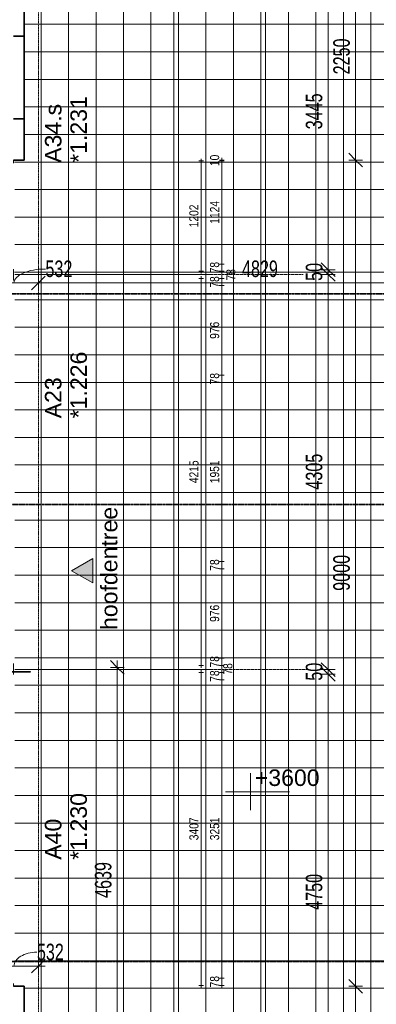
# Model space of a CAD drawing. Header units: millimetres. Extents: x -80560 to 110805, y -11020 to 52719.
# Tile 166 of 184: x 89412 to 93304, y 23754 to 34479. Entities that reach past the tile are written whole.
import ezdxf

# ---------------------------------------------------------------- set-up
doc = ezdxf.new("R2010")
doc.units = ezdxf.units.MM
for name, pattern in [('CENTER2', [20, 8, -4, 4, -4]), ('DASHDOT2', [8, 4, -2, 0, -2]), ('DASHED2', [6, 4, -2]), ('DASHED2-1', [3, 2, -1])]:
    doc.linetypes.add(name, pattern=pattern)
for name, color, linetype, lineweight in [('A-ANNO-DIMS', 211, 'Continuous', 9), ('A-ANNO-DIMS-100', 211, 'Continuous', 9), ('A-ANNO-NOTE', 131, 'Continuous', 18), ('A-DETL', 90, 'Continuous', 18), ('A-DETL-HDLN', 90, 'DASHED2', 18), ('A-FLOR-OVHD', 1, 'DASHED2-1', 18), ('A-FLOR-PATT', 8, 'Continuous', 18), ('A-GLAZ-IDEN', 152, 'Continuous', 18), ('A-WALL', 113, 'Continuous', 35), ('G-ANNO-DIMS', 111, 'Continuous', 9), ('G-ANNO-SYMB', 111, 'Continuous', 9)]:
    doc.layers.add(name, color=color, linetype=linetype, lineweight=lineweight)
doc.styles.add('Arial', font='arial.ttf', dxfattribs={"height": 180})
doc.styles.add('Arial_5', font='arial.ttf', dxfattribs={"width": 0.7, "height": 180})
doc.styles.add('Arial_8', font='arial.ttf', dxfattribs={"width": 0.8, "height": 100})
doc.dimstyles.new('n3o_1_0', dxfattribs={"dimscale": 304.8, "dimtxt": 102.02594, "dimasz": 0, "dimexe": 0.082021, "dimexo": 0.0625, "dimgap": 0, "dimtad": 1, "dimdec": 0, "dimdsep": 46, "dimtxsty": 'Arial_8', "dimblk1": 'NONE', "dimblk2": 'NONE', "dimsah": 1, "dimcen": 0.09, "dimdle": 0.082021, "dimazin": 0, "dimtfac": 1, "dimtdec": 4, "dimtix": 1, "dimtmove": 0, "dimatfit": 3, "dimfxl": 0.082021, "dimfxlon": 1, "dimtvp": 1, "dimtolj": 1, "dimtzin": 0, "dimarcsym": 2})
doc.dimstyles.new('n3o_1_0_1', dxfattribs={"dimscale": 304.8, "dimtxt": 102.02594, "dimasz": 0, "dimexe": 0.082021, "dimexo": 0.0625, "dimgap": 0, "dimtad": 1, "dimdec": 0, "dimdsep": 46, "dimtxsty": 'Arial_8', "dimblk1": 'NONE', "dimblk2": 'NONE', "dimsah": 1, "dimcen": 0.09, "dimdle": 0.082021, "dimazin": 0, "dimtfac": 1, "dimtdec": 4, "dimtix": 1, "dimtmove": 2, "dimatfit": 3, "dimfxl": 0.082021, "dimfxlon": 1, "dimtvp": 1, "dimtolj": 1, "dimtzin": 0, "dimarcsym": 2})
doc.dimstyles.new('n3o_1_8', dxfattribs={"dimscale": 304.8, "dimtxt": 183.646692, "dimasz": 0.492126, "dimexe": 0.246063, "dimexo": 0.0625, "dimgap": 0.032808, "dimtad": 1, "dimdec": 0, "dimdsep": 46, "dimtxsty": 'Arial_5', "dimblk1": 'OBLIQUE', "dimblk2": 'OBLIQUE', "dimsah": 1, "dimcen": 0.09, "dimdle": 0.246063, "dimazin": 0, "dimtfac": 1, "dimtdec": 4, "dimtix": 1, "dimtmove": 0, "dimatfit": 3, "dimfxl": 0.246063, "dimfxlon": 1, "dimtvp": 1, "dimtolj": 1, "dimtzin": 0, "dimarcsym": 2})
doc.dimstyles.new('n3o_1_8_2', dxfattribs={"dimscale": 304.8, "dimtxt": 183.646692, "dimasz": 0.492126, "dimexe": 0.246063, "dimexo": 0.0625, "dimgap": 0.032808, "dimtad": 1, "dimdec": 0, "dimdsep": 46, "dimtxsty": 'Arial_5', "dimblk1": 'OBLIQUE', "dimblk2": 'OBLIQUE', "dimsah": 1, "dimcen": 0.09, "dimdle": 0.246063, "dimazin": 0, "dimtfac": 1, "dimtdec": 4, "dimtix": 1, "dimtmove": 1, "dimatfit": 3, "dimfxl": 0.246063, "dimfxlon": 1, "dimtvp": 1, "dimtolj": 1, "dimtzin": 0, "dimarcsym": 2})
doc.dimstyles.new('n3o_1_8_3', dxfattribs={"dimscale": 304.8, "dimtxt": 183.646692, "dimasz": 0.492126, "dimexe": 0.246063, "dimexo": 0.0625, "dimgap": 0.032808, "dimtad": 1, "dimdec": 0, "dimdsep": 46, "dimtxsty": 'Arial_5', "dimblk1": 'OBLIQUE', "dimblk2": 'OBLIQUE', "dimsah": 1, "dimcen": 0.09, "dimdle": 0.246063, "dimazin": 0, "dimtfac": 1, "dimtdec": 4, "dimtix": 1, "dimtmove": 0, "dimatfit": 3, "dimfxl": 0.246063, "dimfxlon": 1, "dimtvp": 1, "dimtolj": 1, "dimtzin": 0, "dimarcsym": 2})
doc.dimstyles.new('n3o_1_8_4', dxfattribs={"dimscale": 304.8, "dimtxt": 183.646692, "dimasz": 0.492126, "dimexe": 0.246063, "dimexo": 0.0625, "dimgap": 0.032808, "dimtad": 1, "dimdec": 0, "dimdsep": 46, "dimtxsty": 'Arial_5', "dimblk1": 'OBLIQUE', "dimblk2": 'OBLIQUE', "dimsah": 1, "dimcen": 0.09, "dimdle": 0.246063, "dimazin": 0, "dimtfac": 1, "dimtdec": 4, "dimtix": 1, "dimtmove": 0, "dimatfit": 3, "dimfxl": 0.246063, "dimfxlon": 1, "dimtvp": 1, "dimtolj": 1, "dimtzin": 0, "dimarcsym": 2})

# ---------------------------------------------------------------- blocks, each defined once
blk = doc.blocks.new('DIMBLOCK74-DO_01 eerste verdieping')
at = {"layer": 'A-ANNO-DIMS-100'}
for p, q in [((93078, 35200), (93003, 35275)), ((93153, 35200), (93003, 35200)), ((93078, 35200), (93078, 32950)), ((93078, 35200), (93153, 35125)), ((93078, 35200), (93153, 35200)), ((93078, 32950), (93003, 33025)), ((93003, 32950), (93153, 32950)), ((93078, 32950), (93003, 32950)), ((93078, 32950), (93153, 32875))]:
    blk.add_line(p, q, dxfattribs=at)
at = {"layer": 'A-ANNO-DIMS-100', "color": 0, "insert": (92834, 33883), "char_height": 180, "width": 461.09, "attachment_point": 1, "rotation": 90, "line_spacing_factor": 0.941778, "style": 'Arial_5'}
blk.add_mtext('2250', dxfattribs=at)
blk = doc.blocks.new('_Oblique')
at = {"color": 0, "linetype": 'ByBlock', "lineweight": -2}
blk.add_line((-0.5, -0.5), (0.5, 0.5), dxfattribs=at)
blk = doc.blocks.new('DIMBLOCK75-DO_01 eerste verdieping')
at = {"layer": 'A-ANNO-DIMS-100'}
for p, q in [((93078, 32950), (93003, 33025)), ((93003, 32950), (93153, 32950)), ((93078, 32950), (93003, 32950)), ((93078, 32950), (93078, 23950)), ((93078, 32950), (93153, 32875)), ((93078, 23950), (93003, 24025)), ((93003, 23950), (93153, 23950)), ((93078, 23950), (93003, 23950)), ((93078, 23950), (93153, 23875))]:
    blk.add_line(p, q, dxfattribs=at)
at = {"layer": 'A-ANNO-DIMS-100', "color": 0, "insert": (92834, 28258), "char_height": 180, "width": 461.09, "attachment_point": 1, "rotation": 90, "line_spacing_factor": 0.941778, "style": 'Arial_5'}
blk.add_mtext('9000', dxfattribs=at)
blk = doc.blocks.new('DIMBLOCK76-DO_01 eerste verdieping')
at = {"layer": 'A-ANNO-DIMS-100'}
for p, q in [((93078, 23950), (93003, 24025)), ((93003, 23950), (93153, 23950)), ((93078, 23950), (93003, 23950)), ((93078, 23950), (93078, 22600)), ((93078, 23950), (93153, 23875)), ((93078, 22600), (93003, 22675)), ((93153, 22600), (93003, 22600)), ((93078, 22600), (93153, 22525)), ((93078, 22600), (93153, 22600))]:
    blk.add_line(p, q, dxfattribs=at)
at = {"layer": 'A-ANNO-DIMS-100', "color": 0, "insert": (92834, 23083), "char_height": 180, "width": 461.09, "attachment_point": 1, "rotation": 90, "line_spacing_factor": 0.941778, "style": 'Arial_5'}
blk.add_mtext('1350', dxfattribs=at)
blk = doc.blocks.new('00_n3o_sym_entreepijltje - hoofdentree_1_8mm-3669454-DO_01 eerste verdieping')
at = {"layer": 'A-ANNO-NOTE', "lineweight": 9}
blk.add_hatch(color=256, dxfattribs=at).paths.add_polyline_path([(-1.32, -2.32), (0, 0), (1.31, -2.32)], flags=0)
at = {"layer": 'A-ANNO-NOTE'}
for p, q in [((0, 0), (-1.32, -2.32)), ((1.31, -2.32), (0, 0)), ((-1.32, -2.32), (1.31, -2.32))]:
    blk.add_line(p, q, dxfattribs=at)
blk = doc.blocks.new('DIMBLOCK204-DO_01 eerste verdieping')
at = {"layer": 'A-ANNO-DIMS-100'}
for p, q in [((89084, 31612), (89159, 31687)), ((89084, 31687), (89084, 31537)), ((89084, 31612), (89084, 31687)), ((89616, 31612), (89691, 31687)), ((89616, 31687), (89616, 31537)), ((89616, 31612), (89616, 31687)), ((89084, 31612), (89009, 31537)), ((89084, 31612), (89616, 31612)), ((89616, 31612), (89541, 31537))]:
    blk.add_line(p, q, dxfattribs=at)
blk.add_ellipse((89693, 31612), major_axis=(343, 0), ratio=0.440672, start_param=1.570796, end_param=3.141593, dxfattribs=at)
at = {"layer": 'A-ANNO-DIMS-100', "color": 0, "insert": (89693, 31856), "char_height": 180, "width": 345.82, "attachment_point": 1, "line_spacing_factor": 0.941778, "style": 'Arial_5'}
blk.add_mtext('532', dxfattribs=at)
blk = doc.blocks.new('DIMBLOCK205-DO_01 eerste verdieping')
at = {"layer": 'A-ANNO-DIMS-100'}
for p, q in [((89616, 31612), (89691, 31687)), ((89616, 31687), (89616, 31537)), ((89616, 31612), (89616, 31687)), ((94445, 31612), (94520, 31687)), ((94445, 31687), (94445, 31537)), ((94445, 31612), (94445, 31687)), ((89616, 31612), (89541, 31537)), ((89616, 31612), (94445, 31612)), ((94445, 31612), (94370, 31537))]:
    blk.add_line(p, q, dxfattribs=at)
at = {"layer": 'A-ANNO-DIMS-100', "color": 0, "insert": (91838, 31856), "char_height": 180, "width": 461.09, "attachment_point": 1, "line_spacing_factor": 0.941778, "style": 'Arial_5'}
blk.add_mtext('4829', dxfattribs=at)
blk = doc.blocks.new('DIMBLOCK272-DO_01 eerste verdieping')
at = {"layer": 'A-ANNO-DIMS-100'}
for p, q in [((89084, 24170), (89159, 24245)), ((89084, 24245), (89084, 24095)), ((89084, 24170), (89084, 24245)), ((89616, 24170), (89691, 24245)), ((89616, 24245), (89616, 24095)), ((89616, 24170), (89616, 24245)), ((89084, 24170), (89009, 24095)), ((89084, 24170), (89691, 24170)), ((89616, 24170), (89541, 24095))]:
    blk.add_line(p, q, dxfattribs=at)
blk.add_ellipse((89600, 24170), major_axis=(250, 0), ratio=0.606105, start_param=1.570796, end_param=3.141593, dxfattribs=at)
at = {"layer": 'A-ANNO-DIMS-100', "color": 0, "insert": (89600, 24414), "char_height": 180, "width": 345.82, "attachment_point": 1, "line_spacing_factor": 0.941778, "style": 'Arial_5'}
blk.add_mtext('532', dxfattribs=at)
blk = doc.blocks.new('Spot Elevations - default-305554-DO_01 eerste verdieping')
at = {"layer": 'G-ANNO-DIMS'}
for p, q in [((0, 2), (0, -2)), ((4.28, 0), (-2.72, 0))]:
    blk.add_line(p, q, dxfattribs=at)
blk = doc.blocks.new('DIMBLOCK546-DO_01 eerste verdieping')
at = {"layer": 'A-ANNO-DIMS-100'}
for p, q in [((92778, 27350), (92703, 27425)), ((92703, 27350), (92853, 27350)), ((92778, 27350), (92703, 27350)), ((92778, 22525), (92778, 27350)), ((92778, 27350), (92853, 27275)), ((92778, 22600), (92703, 22675)), ((92703, 22600), (92853, 22600)), ((92778, 22600), (92703, 22600)), ((92778, 22600), (92853, 22525))]:
    blk.add_line(p, q, dxfattribs=at)
at = {"layer": 'A-ANNO-DIMS-100', "color": 0, "insert": (92534, 24783), "char_height": 180, "width": 461.09, "attachment_point": 1, "rotation": 90, "line_spacing_factor": 0.941778, "style": 'Arial_5'}
blk.add_mtext('4750', dxfattribs=at)
blk = doc.blocks.new('DIMBLOCK547-DO_01 eerste verdieping')
at = {"layer": 'A-ANNO-DIMS-100'}
for p, q in [((92778, 27400), (92703, 27475)), ((92778, 27350), (92703, 27425)), ((92703, 27400), (92853, 27400)), ((92778, 27400), (92703, 27400)), ((92703, 27350), (92853, 27350)), ((92778, 27350), (92703, 27350)), ((92778, 27350), (92778, 27400)), ((92778, 27400), (92853, 27325)), ((92778, 27350), (92853, 27275))]:
    blk.add_line(p, q, dxfattribs=at)
at = {"layer": 'A-ANNO-DIMS-100', "color": 0, "insert": (92534, 27279), "char_height": 180, "width": 230.55, "attachment_point": 1, "rotation": 90, "line_spacing_factor": 0.941778, "style": 'Arial_5'}
blk.add_mtext('50', dxfattribs=at)
blk = doc.blocks.new('DIMBLOCK548-DO_01 eerste verdieping')
at = {"layer": 'A-ANNO-DIMS-100'}
for p, q in [((92778, 31705), (92703, 31780)), ((92703, 31705), (92853, 31705)), ((92778, 31705), (92703, 31705)), ((92778, 27400), (92778, 31705)), ((92778, 31705), (92853, 31630)), ((92778, 27400), (92703, 27475)), ((92703, 27400), (92853, 27400)), ((92778, 27400), (92703, 27400)), ((92778, 27400), (92853, 27325))]:
    blk.add_line(p, q, dxfattribs=at)
at = {"layer": 'A-ANNO-DIMS-100', "color": 0, "insert": (92534, 29360), "char_height": 180, "width": 461.09, "attachment_point": 1, "rotation": 90, "line_spacing_factor": 0.941778, "style": 'Arial_5'}
blk.add_mtext('4305', dxfattribs=at)
blk = doc.blocks.new('DIMBLOCK549-DO_01 eerste verdieping')
at = {"layer": 'A-ANNO-DIMS-100'}
for p, q in [((92778, 31755), (92703, 31830)), ((92778, 31705), (92703, 31780)), ((92703, 31755), (92853, 31755)), ((92778, 31755), (92703, 31755)), ((92778, 31705), (92778, 31755)), ((92778, 31755), (92853, 31680)), ((92703, 31705), (92853, 31705)), ((92778, 31705), (92703, 31705)), ((92778, 31705), (92853, 31630))]:
    blk.add_line(p, q, dxfattribs=at)
at = {"layer": 'A-ANNO-DIMS-100', "color": 0, "insert": (92534, 31634), "char_height": 180, "width": 230.55, "attachment_point": 1, "rotation": 90, "line_spacing_factor": 0.941778, "style": 'Arial_5'}
blk.add_mtext('50', dxfattribs=at)
blk = doc.blocks.new('DIMBLOCK550-DO_01 eerste verdieping')
at = {"layer": 'A-ANNO-DIMS-100'}
for p, q in [((92778, 35200), (92703, 35275)), ((92703, 35200), (92853, 35200)), ((92778, 35200), (92703, 35200)), ((92778, 31755), (92778, 35275)), ((92778, 35200), (92853, 35125)), ((92778, 31755), (92703, 31830)), ((92703, 31755), (92853, 31755)), ((92778, 31755), (92703, 31755)), ((92778, 31755), (92853, 31680))]:
    blk.add_line(p, q, dxfattribs=at)
at = {"layer": 'A-ANNO-DIMS-100', "color": 0, "insert": (92534, 33285), "char_height": 180, "width": 461.09, "attachment_point": 1, "rotation": 90, "line_spacing_factor": 0.941778, "style": 'Arial_5'}
blk.add_mtext('3445', dxfattribs=at)
blk = doc.blocks.new('DIMBLOCK629-DO_01 eerste verdieping')
at = {"layer": 'A-ANNO-DIMS-100'}
for p, q in [((90477, 27424), (90402, 27499)), ((90477, 22785), (90477, 27499)), ((90402, 27424), (90552, 27424)), ((90477, 27424), (90402, 27424)), ((90477, 27424), (90552, 27349)), ((90477, 22785), (90402, 22860)), ((90402, 22785), (90552, 22785)), ((90477, 22785), (90402, 22785)), ((90477, 22785), (90552, 22710))]:
    blk.add_line(p, q, dxfattribs=at)
at = {"layer": 'A-ANNO-DIMS-100', "color": 0, "insert": (90233, 24912), "char_height": 180, "width": 461.09, "attachment_point": 1, "rotation": 90, "line_spacing_factor": 0.941778, "style": 'Arial_5'}
blk.add_mtext('4639', dxfattribs=at)
blk = doc.blocks.new('DIMBLOCK631-DO_01 eerste verdieping')
at = {"layer": 'A-ANNO-DIMS-100'}
for p, q in [((91368, 27367), (91418, 27367)), ((91393, 27367), (91368, 27367)), ((91393, 23935), (91393, 27392)), ((91368, 23960), (91418, 23960)), ((91393, 23960), (91368, 23960))]:
    blk.add_line(p, q, dxfattribs=at)
at = {"layer": 'A-ANNO-DIMS-100', "color": 0, "insert": (91263, 25541), "char_height": 100, "width": 293.83, "attachment_point": 1, "rotation": 90, "line_spacing_factor": 0.941778, "style": 'Arial_8'}
blk.add_mtext('3407', dxfattribs=at)
blk = doc.blocks.new('_None')
blk = doc.blocks.new('DIMBLOCK632-DO_01 eerste verdieping')
at = {"layer": 'A-ANNO-DIMS-100'}
for p, q in [((91368, 31660), (91418, 31660)), ((91393, 31660), (91368, 31660)), ((91393, 27420), (91393, 31685)), ((91368, 27445), (91418, 27445)), ((91393, 27445), (91368, 27445))]:
    blk.add_line(p, q, dxfattribs=at)
at = {"layer": 'A-ANNO-DIMS-100', "color": 0, "insert": (91263, 29430), "char_height": 100, "width": 293.83, "attachment_point": 1, "rotation": 90, "line_spacing_factor": 0.941778, "style": 'Arial_8'}
blk.add_mtext('4215', dxfattribs=at)
blk = doc.blocks.new('DIMBLOCK633-DO_01 eerste verdieping')
at = {"layer": 'A-ANNO-DIMS-100'}
for p, q in [((91368, 32940), (91418, 32940)), ((91393, 32940), (91368, 32940)), ((91393, 31713), (91393, 32965)), ((91368, 31738), (91418, 31738)), ((91393, 31738), (91368, 31738))]:
    blk.add_line(p, q, dxfattribs=at)
at = {"layer": 'A-ANNO-DIMS-100', "color": 0, "insert": (91263, 32217), "char_height": 100, "width": 293.83, "attachment_point": 1, "rotation": 90, "line_spacing_factor": 0.941778, "style": 'Arial_8'}
blk.add_mtext('1202', dxfattribs=at)
blk = doc.blocks.new('DIMBLOCK634-DO_01 eerste verdieping')
at = {"layer": 'A-ANNO-DIMS-100'}
for p, q in [((91594, 32950), (91644, 32950)), ((91619, 32950), (91594, 32950)), ((91594, 32940), (91644, 32940)), ((91619, 32940), (91594, 32940)), ((91619, 32975), (91619, 32940))]:
    blk.add_line(p, q, dxfattribs=at)
at = {"layer": 'A-ANNO-DIMS-100', "color": 0, "insert": (91489, 32884), "char_height": 100, "width": 146.92, "attachment_point": 1, "rotation": 90, "line_spacing_factor": 0.941778, "style": 'Arial_8'}
blk.add_mtext('10', dxfattribs=at)
blk = doc.blocks.new('DIMBLOCK635-DO_01 eerste verdieping')
at = {"layer": 'A-ANNO-DIMS-100'}
for p, q in [((91594, 32940), (91644, 32940)), ((91619, 32940), (91594, 32940)), ((91619, 32940), (91619, 31816)), ((91594, 31816), (91644, 31816)), ((91619, 31816), (91594, 31816))]:
    blk.add_line(p, q, dxfattribs=at)
at = {"layer": 'A-ANNO-DIMS-100', "color": 0, "insert": (91489, 32256), "char_height": 100, "width": 293.83, "attachment_point": 1, "rotation": 90, "line_spacing_factor": 0.941778, "style": 'Arial_8'}
blk.add_mtext('1124', dxfattribs=at)
blk = doc.blocks.new('DIMBLOCK636-DO_01 eerste verdieping')
at = {"layer": 'A-ANNO-DIMS-100'}
for p, q in [((91594, 31816), (91644, 31816)), ((91619, 31816), (91594, 31816)), ((91619, 31816), (91619, 31738)), ((91594, 31738), (91644, 31738)), ((91619, 31738), (91594, 31738))]:
    blk.add_line(p, q, dxfattribs=at)
at = {"layer": 'A-ANNO-DIMS-100', "color": 0, "insert": (91489, 31716), "char_height": 100, "width": 146.92, "attachment_point": 1, "rotation": 90, "line_spacing_factor": 0.941778, "style": 'Arial_8'}
blk.add_mtext('78', dxfattribs=at)
blk = doc.blocks.new('DIMBLOCK637-DO_01 eerste verdieping')
at = {"layer": 'A-ANNO-DIMS-100'}
for p, q in [((91594, 31738), (91644, 31738)), ((91619, 31738), (91594, 31738)), ((91594, 31660), (91644, 31660)), ((91619, 31660), (91594, 31660)), ((91619, 31738), (91619, 31660))]:
    blk.add_line(p, q, dxfattribs=at)
at = {"layer": 'A-ANNO-DIMS-100', "color": 0, "insert": (91666, 31638), "char_height": 100, "width": 146.92, "attachment_point": 1, "rotation": 90, "line_spacing_factor": 0.941778, "style": 'Arial_8'}
blk.add_mtext('78', dxfattribs=at)
blk = doc.blocks.new('DIMBLOCK638-DO_01 eerste verdieping')
at = {"layer": 'A-ANNO-DIMS-100'}
for p, q in [((91594, 31660), (91644, 31660)), ((91619, 31660), (91594, 31660)), ((91619, 31660), (91619, 31582)), ((91594, 31582), (91644, 31582)), ((91619, 31582), (91594, 31582))]:
    blk.add_line(p, q, dxfattribs=at)
at = {"layer": 'A-ANNO-DIMS-100', "color": 0, "insert": (91489, 31560), "char_height": 100, "width": 146.92, "attachment_point": 1, "rotation": 90, "line_spacing_factor": 0.941778, "style": 'Arial_8'}
blk.add_mtext('78', dxfattribs=at)
blk = doc.blocks.new('DIMBLOCK639-DO_01 eerste verdieping')
at = {"layer": 'A-ANNO-DIMS-100'}
for p, q in [((91594, 31582), (91644, 31582)), ((91619, 31582), (91594, 31582)), ((91619, 31582), (91619, 30606)), ((91594, 30606), (91644, 30606)), ((91619, 30606), (91594, 30606))]:
    blk.add_line(p, q, dxfattribs=at)
at = {"layer": 'A-ANNO-DIMS-100', "color": 0, "insert": (91489, 31002), "char_height": 100, "width": 220.38, "attachment_point": 1, "rotation": 90, "line_spacing_factor": 0.941778, "style": 'Arial_8'}
blk.add_mtext('976', dxfattribs=at)
blk = doc.blocks.new('DIMBLOCK640-DO_01 eerste verdieping')
at = {"layer": 'A-ANNO-DIMS-100'}
for p, q in [((91594, 30606), (91644, 30606)), ((91619, 30606), (91594, 30606)), ((91619, 30606), (91619, 30528)), ((91594, 30528), (91644, 30528)), ((91619, 30528), (91594, 30528))]:
    blk.add_line(p, q, dxfattribs=at)
at = {"layer": 'A-ANNO-DIMS-100', "color": 0, "insert": (91489, 30506), "char_height": 100, "width": 146.92, "attachment_point": 1, "rotation": 90, "line_spacing_factor": 0.941778, "style": 'Arial_8'}
blk.add_mtext('78', dxfattribs=at)
blk = doc.blocks.new('DIMBLOCK641-DO_01 eerste verdieping')
at = {"layer": 'A-ANNO-DIMS-100'}
for p, q in [((91594, 30528), (91644, 30528)), ((91619, 30528), (91594, 30528)), ((91619, 30528), (91619, 28577)), ((91594, 28577), (91644, 28577)), ((91619, 28577), (91594, 28577))]:
    blk.add_line(p, q, dxfattribs=at)
at = {"layer": 'A-ANNO-DIMS-100', "color": 0, "insert": (91489, 29430), "char_height": 100, "width": 293.83, "attachment_point": 1, "rotation": 90, "line_spacing_factor": 0.941778, "style": 'Arial_8'}
blk.add_mtext('1951', dxfattribs=at)
blk = doc.blocks.new('DIMBLOCK642-DO_01 eerste verdieping')
at = {"layer": 'A-ANNO-DIMS-100'}
for p, q in [((91594, 28577), (91644, 28577)), ((91619, 28577), (91594, 28577)), ((91619, 28577), (91619, 28499)), ((91594, 28499), (91644, 28499)), ((91619, 28499), (91594, 28499))]:
    blk.add_line(p, q, dxfattribs=at)
at = {"layer": 'A-ANNO-DIMS-100', "color": 0, "insert": (91489, 28477), "char_height": 100, "width": 146.92, "attachment_point": 1, "rotation": 90, "line_spacing_factor": 0.941778, "style": 'Arial_8'}
blk.add_mtext('78', dxfattribs=at)
blk = doc.blocks.new('DIMBLOCK643-DO_01 eerste verdieping')
at = {"layer": 'A-ANNO-DIMS-100'}
for p, q in [((91594, 28499), (91644, 28499)), ((91619, 28499), (91594, 28499)), ((91619, 28499), (91619, 27523)), ((91594, 27523), (91644, 27523)), ((91619, 27523), (91594, 27523))]:
    blk.add_line(p, q, dxfattribs=at)
at = {"layer": 'A-ANNO-DIMS-100', "color": 0, "insert": (91489, 27919), "char_height": 100, "width": 220.38, "attachment_point": 1, "rotation": 90, "line_spacing_factor": 0.941778, "style": 'Arial_8'}
blk.add_mtext('976', dxfattribs=at)
blk = doc.blocks.new('DIMBLOCK644-DO_01 eerste verdieping')
at = {"layer": 'A-ANNO-DIMS-100'}
for p, q in [((91594, 27523), (91644, 27523)), ((91619, 27523), (91594, 27523)), ((91619, 27523), (91619, 27445)), ((91594, 27445), (91644, 27445)), ((91619, 27445), (91594, 27445))]:
    blk.add_line(p, q, dxfattribs=at)
at = {"layer": 'A-ANNO-DIMS-100', "color": 0, "insert": (91489, 27423), "char_height": 100, "width": 146.92, "attachment_point": 1, "rotation": 90, "line_spacing_factor": 0.941778, "style": 'Arial_8'}
blk.add_mtext('78', dxfattribs=at)
blk = doc.blocks.new('DIMBLOCK645-DO_01 eerste verdieping')
at = {"layer": 'A-ANNO-DIMS-100'}
for p, q in [((91594, 27445), (91644, 27445)), ((91619, 27445), (91594, 27445)), ((91594, 27367), (91644, 27367)), ((91619, 27367), (91594, 27367)), ((91619, 27445), (91619, 27367))]:
    blk.add_line(p, q, dxfattribs=at)
at = {"layer": 'A-ANNO-DIMS-100', "color": 0, "insert": (91633, 27345), "char_height": 100, "width": 146.92, "attachment_point": 1, "rotation": 90, "line_spacing_factor": 0.941778, "style": 'Arial_8'}
blk.add_mtext('78', dxfattribs=at)
blk = doc.blocks.new('DIMBLOCK646-DO_01 eerste verdieping')
at = {"layer": 'A-ANNO-DIMS-100'}
for p, q in [((91594, 27367), (91644, 27367)), ((91619, 27367), (91594, 27367)), ((91619, 27367), (91619, 27289)), ((91594, 27289), (91644, 27289)), ((91619, 27289), (91594, 27289))]:
    blk.add_line(p, q, dxfattribs=at)
at = {"layer": 'A-ANNO-DIMS-100', "color": 0, "insert": (91489, 27267), "char_height": 100, "width": 146.92, "attachment_point": 1, "rotation": 90, "line_spacing_factor": 0.941778, "style": 'Arial_8'}
blk.add_mtext('78', dxfattribs=at)
blk = doc.blocks.new('DIMBLOCK647-DO_01 eerste verdieping')
at = {"layer": 'A-ANNO-DIMS-100'}
for p, q in [((91594, 27289), (91644, 27289)), ((91619, 27289), (91594, 27289)), ((91619, 27289), (91619, 24038)), ((91594, 24038), (91644, 24038)), ((91619, 24038), (91594, 24038))]:
    blk.add_line(p, q, dxfattribs=at)
at = {"layer": 'A-ANNO-DIMS-100', "color": 0, "insert": (91489, 25541), "char_height": 100, "width": 293.83, "attachment_point": 1, "rotation": 90, "line_spacing_factor": 0.941778, "style": 'Arial_8'}
blk.add_mtext('3251', dxfattribs=at)
blk = doc.blocks.new('DIMBLOCK648-DO_01 eerste verdieping')
at = {"layer": 'A-ANNO-DIMS-100'}
for p, q in [((91594, 24038), (91644, 24038)), ((91619, 24038), (91594, 24038)), ((91619, 24038), (91619, 23935)), ((91594, 23960), (91644, 23960)), ((91619, 23960), (91594, 23960))]:
    blk.add_line(p, q, dxfattribs=at)
at = {"layer": 'A-ANNO-DIMS-100', "color": 0, "insert": (91489, 23938), "char_height": 100, "width": 146.92, "attachment_point": 1, "rotation": 90, "line_spacing_factor": 0.941778, "style": 'Arial_8'}
blk.add_mtext('78', dxfattribs=at)

msp = doc.modelspace()

# ---------------------------------------------------------------- hatches: boundary and pattern name
at = {"layer": 'A-FLOR-PATT'}
h = msp.add_hatch(dxfattribs=at)
h.set_pattern_fill('FP_178', color=256, style=0, pattern_type=2)
h.set_pattern_definition([(270, (88144.82, 29028.5), (300, 2e-14), []), (0, (88144.82, 29028.5), (0, 300), [])])
h.paths.add_polyline_path([(93275.1, 9991), (94444.8, 9991), (94444.8, 10109.6), (94344.8, 10109.6), (94344.8, 10189.6), (94444.8, 10189.6), (94444.8, 13600), (93454.8, 13600), (93454.8, 31150), (94444.8, 31150), (94444.8, 34479), (94294.8, 34479), (94294.8, 34622.3), (94244.8, 34621.4), (94244.8, 34645), (94194.8, 34645), (94194.8, 34735), (94294.8, 34735), (94294.8, 35031), (103513.8, 35031), (103513.8, 35031.5), (103513.8, 41250), (103352.3, 41249.1), (103351.6, 35192.5), (94099.8, 35193.2), (94099.8, 35197.5), (103347.3, 35198.3), (103347.3, 41250), (103308.8, 41250), (103308.8, 41750), (103347.3, 41750), (103347.2, 47652.5), (84131.8, 47653.2), (84131.8, 47657.5), (103352.3, 47656.8), (103352.3, 41750), (103513.8, 41750), (103513.8, 47819), (103513.3, 47819), (84060.8, 47819), (84060.8, 40600), (83943.8, 40600), (83943.8, 40568), (83950.8, 40568), (83950.8, 40590), (83960.8, 40590), (83960.8, 39710), (83950.8, 39710), (83950.8, 39732), (83943.8, 39732), (83943.8, 39700), (84060.8, 39700), (84060.8, 38800), (83943.8, 38800), (83943.8, 38768), (83950.8, 38768), (83950.8, 38790), (83960.8, 38790), (83960.8, 36110), (83950.8, 36110), (83950.8, 36132), (83943.8, 36132), (83943.8, 36100), (84060.8, 36100), (84060.8, 35766), (85294.8, 35766), (85294.8, 35649), (85326.8, 35649), (85326.8, 35656), (85304.8, 35656), (85304.8, 35666), (87984.8, 35666), (87984.8, 35656), (87962.8, 35656), (87962.8, 35649), (87994.8, 35649), (87994.8, 35766), (89460.8, 35766), (89460.8, 32950), (89343.8, 32950), (89343.8, 32918), (89350.8, 32918), (89350.8, 32940), (89360.8, 32940), (89360.8, 31738), (89350.8, 31738), (89350.8, 31760), (89343.8, 31760), (89343.8, 31638), (89350.8, 31638), (89350.8, 31660), (89360.8, 31660), (89360.8, 27445), (89350.8, 27445), (89350.8, 27467), (89343.8, 27467), (89343.8, 27345), (89350.8, 27345), (89350.8, 27367), (89360.8, 27367), (89360.8, 23960), (89350.8, 23960), (89350.8, 23982), (89343.8, 23982), (89343.8, 23950), (89460.8, 23950), (89460.8, 21250), (89343.8, 21250), (89343.8, 21218), (89350.8, 21218), (89350.8, 21240), (89360.8, 21240), (89360.8, 18560), (89350.8, 18560), (89350.8, 18582), (89343.8, 18582), (89343.8, 18550), (89460.8, 18550), (89460.8, 15850), (89343.8, 15850), (89343.8, 15818), (89350.8, 15818), (89350.8, 15840), (89360.8, 15840), (89360.8, 13160), (89350.8, 13160), (89350.8, 13182), (89343.8, 13182), (89343.8, 13150), (89460.8, 13150), (89460.8, 12250), (89343.8, 12250), (89343.8, 12218), (89350.8, 12218), (89350.8, 12240), (89360.8, 12240), (89360.8, 10460), (89350.8, 10460), (89350.8, 10482), (89343.8, 10482), (89343.8, 10450), (89460.8, 10450), (89460.8, 9991), (91344.8, 9991), (91344.8, 10033), (91844.8, 10033), (91844.8, 9991), (92981.5, 9991)], flags=0)
h.paths.add_polyline_path([(92834.6, 10152.5), (89531.8, 10153.2), (89531.8, 10157.5), (94333.8, 10156.8), (94333.8, 10152.5), (92981.5, 10152.5)], flags=0)
h.paths.add_polyline_path([(92518.2, 15188.5), (92178.2, 15228.5), (92518.2, 15268.5)], flags=0)
h.paths.add_polyline_path([(90691.4, 15188.5), (90691.4, 15268.5), (91031.4, 15228.5)], flags=0)
h.paths.add_polyline_path([(89350.8, 27372), (89350.8, 27440), (89360.8, 27440), (89360.8, 27372), (89356.8, 27372)], flags=0)
h.paths.add_polyline_path([(89360.8, 31665), (89350.8, 31665), (89350.8, 31733), (89360.8, 31733)], flags=0)
h.paths.add_polyline_path([(83943.8, 35649), (83953.8, 35649), (83953.8, 35659), (83943.8, 35659)], flags=0)
h.paths.add_polyline_path([(93244.8, 36520), (92904.8, 36560), (93244.8, 36600)], flags=0)
h.paths.add_polyline_path([(89904.8, 39488.5), (89904.8, 39568.5), (90244.8, 39528.5)], flags=0)
h.paths.add_polyline_path([(96504.8, 39828.5), (96544.8, 40168.5), (96584.8, 39828.5)], flags=0)
h.paths.add_polyline_path([(96544.8, 43388.5), (96504.8, 43728.5), (96584.8, 43728.5)], flags=0)

# ---------------------------------------------------------------- linework, layer by layer
at = {"layer": 'A-DETL', "linetype": 'CENTER2'}
for p, q in [((89360.8, 31705), (92504.8, 31705)), ((89360.8, 27400), (92564.8, 27400))]:
    msp.add_line(p, q, dxfattribs=at)
at = {"layer": 'A-DETL', "linetype": 'DASHED2', "lineweight": 35}
msp.add_line((89238.8, 27377), (89534.3, 27377), dxfattribs=at)
at = {"layer": 'A-DETL-HDLN'}
for p, q in [((91094.8, 42000), (91094.8, 9600)), ((92094.8, 41000), (92094.8, 9600))]:
    msp.add_line(p, q, dxfattribs=at)
at = {"layer": 'A-FLOR-OVHD'}
msp.add_line((89615.8, 9429), (89615.8, 35921), dxfattribs=at)
at = {"layer": 'A-WALL'}
for p, q in [((89460.8, 32950), (89460.8, 35766)), ((89343.8, 34300), (89460.8, 34300)), ((89343.8, 33400), (89460.8, 33400)), ((89343.8, 32950), (89460.8, 32950)), ((89460.8, 23950), (89343.8, 23950)), ((89460.8, 21250), (89460.8, 23950))]:
    msp.add_line(p, q, dxfattribs=at)
at = {"layer": 'G-ANNO-SYMB', "linetype": 'DASHDOT2', "lineweight": 35}
for p, q in [((36081.7, 31493.3), (104099.5, 31493.3)), ((36171.8, 29198), (104099.5, 29198)), ((36144.6, 24220.1), (104099.5, 24220.1))]:
    msp.add_line(p, q, dxfattribs=at)

# ---------------------------------------------------------------- block references
at = {"layer": 'A-ANNO-NOTE', "xscale": 100, "yscale": 100, "zscale": 100, "rotation": 89.9999999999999}
msp.add_blockref('00_n3o_sym_entreepijltje - hoofdentree_1_8mm-3669454-DO_01 eerste verdieping', (89977.7, 28477.2), dxfattribs=at)
at = {"layer": 'G-ANNO-DIMS', "xscale": 99.99999999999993, "yscale": 99.99999999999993, "zscale": 99.99999999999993}
msp.add_blockref('Spot Elevations - default-305554-DO_01 eerste verdieping', (91929.8, 26070.1), dxfattribs=at)

# ---------------------------------------------------------------- texts
at = {"layer": 'A-ANNO-NOTE', "lineweight": 9, "insert": (90297.8, 27831), "char_height": 180, "width": 1579.324, "attachment_point": 1, "rotation": 90, "style": 'Arial'}
msp.add_mtext('hoofdentree', dxfattribs=at)
at = {"layer": 'A-GLAZ-IDEN', "lineweight": 9, "char_height": 180, "attachment_point": 1, "rotation": 90, "style": 'Arial'}
for s, insert, width in [('*1.231', (89965.6, 32919.4), 865.822), ('A34.s', (89687.8, 32919.4), 761.603), ('*1.226', (89965.6, 30136.5), 865.822), ('A23', (89687.8, 30136.5), 537.131), ('*1.230', (89965.1, 25328.4), 865.822), ('A40', (89687.3, 25328.4), 537.131)]:
    msp.add_mtext(s, dxfattribs=dict(at, insert=insert, width=width))
at = {"layer": 'G-ANNO-DIMS', "insert": (91978.1, 26312.2), "char_height": 180, "width": 843.994, "attachment_point": 1, "line_spacing_factor": 0.941778, "style": 'Arial'}
msp.add_mtext('+3600', dxfattribs=at)

# ---------------------------------------------------------------- dimensions: what is measured, and where the dimension line sits
at = {"layer": 'A-ANNO-DIMS'}
for base, p1, p2, dimstyle, override, picture, middle in [((92777.7, 35200), (92702.7, 31755), (92702.7, 35200), 'n3o_1_8_3', {"dimpost": '<>', "dimfxl": 3445}, 'DIMBLOCK550-DO_01 eerste verdieping', (92675.8, 33477.5)), ((93077.7, 32950), (93152.7, 35200), (93002.7, 32950), 'n3o_1_8', {"dimpost": '<>', "dimfxl": 2254.994457}, 'DIMBLOCK74-DO_01 eerste verdieping', (92975.8, 34075)), ((91392.7, 32940), (91367.7, 31738), (91367.7, 32940), 'n3o_1_0', {"dimpost": '<>', "dimfxl": 1202}, 'DIMBLOCK633-DO_01 eerste verdieping', (91341.6, 32339)), ((91619.3, 32940), (91594.3, 32950), (91594.3, 32940), 'n3o_1_0', {"dimpost": '<>', "dimfxl": 10}, 'DIMBLOCK634-DO_01 eerste verdieping', (91568.2, 32945)), ((91619.3, 31816), (91594.3, 32940), (91594.3, 31816), 'n3o_1_0', {"dimpost": '<>', "dimfxl": 1124}, 'DIMBLOCK635-DO_01 eerste verdieping', (91569.1, 32378)), ((93077.7, 23950), (93002.7, 32950), (93002.7, 23950), 'n3o_1_8', {"dimpost": '<>', "dimfxl": 9000}, 'DIMBLOCK75-DO_01 eerste verdieping', (92975.8, 28450)), ((91619.3, 31738), (91594.3, 31816), (91594.3, 31738), 'n3o_1_0', {"dimpost": '<>', "dimfxl": 78}, 'DIMBLOCK636-DO_01 eerste verdieping', (91568.2, 31777)), ((92777.7, 31755), (92702.7, 31705), (92702.7, 31755), 'n3o_1_8_3', {"dimpost": '<>', "dimfxl": 50}, 'DIMBLOCK549-DO_01 eerste verdieping', (92675.8, 31730)), ((92777.7, 31705), (92702.7, 27400), (92702.7, 31705), 'n3o_1_8_3', {"dimpost": '<>', "dimfxl": 4305}, 'DIMBLOCK548-DO_01 eerste verdieping', (92675.8, 29552.5)), ((91392.7, 31660), (91367.7, 27445), (91367.7, 31660), 'n3o_1_0', {"dimpost": '<>', "dimfxl": 4215}, 'DIMBLOCK632-DO_01 eerste verdieping', (91341.6, 29552.5)), ((91619.3, 31582), (91594.3, 31660), (91594.3, 31582), 'n3o_1_0', {"dimpost": '<>', "dimfxl": 78}, 'DIMBLOCK638-DO_01 eerste verdieping', (91568.2, 31621)), ((91619.3, 30605.9), (91594.3, 31582), (91594.3, 30605.9), 'n3o_1_0', {"dimpost": '<>', "dimfxl": 976.05}, 'DIMBLOCK639-DO_01 eerste verdieping', (91568.2, 31094)), ((91619.3, 30527.9), (91594.3, 30605.9), (91594.3, 30527.9), 'n3o_1_0', {"dimpost": '<>', "dimfxl": 78}, 'DIMBLOCK640-DO_01 eerste verdieping', (91568.2, 30566.9)), ((91619.3, 28577), (91594.3, 30527.9), (91594.3, 28577), 'n3o_1_0', {"dimpost": '<>', "dimfxl": 1950.95}, 'DIMBLOCK641-DO_01 eerste verdieping', (91568.2, 29552.5)), ((91619.3, 28499), (91594.3, 28577), (91594.3, 28499), 'n3o_1_0', {"dimpost": '<>', "dimfxl": 78}, 'DIMBLOCK642-DO_01 eerste verdieping', (91568.2, 28538)), ((91619.3, 27523), (91594.3, 28499), (91594.3, 27523), 'n3o_1_0', {"dimpost": '<>', "dimfxl": 976}, 'DIMBLOCK643-DO_01 eerste verdieping', (91568.2, 28011)), ((91619.3, 27445), (91594.3, 27523), (91594.3, 27445), 'n3o_1_0', {"dimpost": '<>', "dimfxl": 78}, 'DIMBLOCK644-DO_01 eerste verdieping', (91568.2, 27484)), ((90476.9, 27424), (90401.9, 22785), (90401.9, 27424), 'n3o_1_8_4', {"dimpost": '<>', "dimfxl": 4639}, 'DIMBLOCK629-DO_01 eerste verdieping', (90375, 25104.5)), ((92777.7, 27400), (92702.7, 27350), (92702.7, 27400), 'n3o_1_8_3', {"dimpost": '<>', "dimfxl": 50}, 'DIMBLOCK547-DO_01 eerste verdieping', (92675.8, 27375)), ((91392.7, 27367), (91367.7, 23960), (91367.7, 27367), 'n3o_1_0', {"dimpost": '<>', "dimfxl": 3407}, 'DIMBLOCK631-DO_01 eerste verdieping', (91341.6, 25663.5)), ((91619.3, 27289), (91594.3, 27367), (91594.3, 27289), 'n3o_1_0', {"dimpost": '<>', "dimfxl": 78}, 'DIMBLOCK646-DO_01 eerste verdieping', (91568.2, 27328)), ((92777.7, 27350), (92702.7, 22600), (92702.7, 27350), 'n3o_1_8_3', {"dimpost": '<>', "dimfxl": 4750}, 'DIMBLOCK546-DO_01 eerste verdieping', (92675.8, 24975)), ((91619.3, 24038), (91594.3, 27289), (91594.3, 24038), 'n3o_1_0', {"dimpost": '<>', "dimfxl": 3251}, 'DIMBLOCK647-DO_01 eerste verdieping', (91568.2, 25663.5)), ((91619.3, 23960), (91594.3, 24038), (91594.3, 23960), 'n3o_1_0', {"dimpost": '<>', "dimfxl": 78}, 'DIMBLOCK648-DO_01 eerste verdieping', (91568.2, 23999)), ((93077.7, 22600), (93002.7, 23950), (93152.7, 22600), 'n3o_1_8', {"dimpost": '<>', "dimfxl": 1358.307771}, 'DIMBLOCK76-DO_01 eerste verdieping', (92975.8, 23275))]:
    dim = msp.add_linear_dim(base=base, p1=p1, p2=p2, angle=90, dimstyle=dimstyle, override=override, dxfattribs=at)
    dim.commit()
    dim.dimension.update_dxf_attribs({"geometry": picture, "text_midpoint": middle})
for base, p1, p2, picture, middle in [((89615.8189632, 31612.4576612), (89084.3189632, 31687.4576612), (89615.8189632, 31687.4576612), 'DIMBLOCK204-DO_01 eerste verdieping', (89866.2428597, 31736.139002)), ((89615.8189632, 24170.4051396), (89084.3189632, 24245.4051396), (89615.8189632, 24245.4051396), 'DIMBLOCK272-DO_01 eerste verdieping', (89772.5510197, 24294.0864803))]:
    dim = msp.add_linear_dim(base=base, p1=p1, p2=p2, dimstyle='n3o_1_8_2', override={"dimpost": '<>', "dimfxl": 531.5}, dxfattribs=at)
    dim.commit()
    dim.dimension.update_dxf_attribs({"geometry": picture, "text_midpoint": middle, "dimtype": 160})
dim = msp.add_linear_dim(base=(94444.8, 31612.5), p1=(89615.8, 31687.5), p2=(94444.8, 31687.5), dimstyle='n3o_1_8', override={"dimpost": '<>', "dimfxl": 4829}, dxfattribs=at)
dim.commit()
dim.dimension.update_dxf_attribs({"geometry": 'DIMBLOCK205-DO_01 eerste verdieping', "text_midpoint": (92030.3, 31714.4)})
for base, p1, p2, picture, middle in [((91619.3, 31660), (91594.3, 31738), (91594.3, 31660), 'DIMBLOCK637-DO_01 eerste verdieping', (91732.2, 31711.2)), ((91619.3, 27367), (91594.3, 27445), (91594.3, 27367), 'DIMBLOCK645-DO_01 eerste verdieping', (91699.8, 27418.2))]:
    dim = msp.add_linear_dim(base=base, p1=p1, p2=p2, angle=90, dimstyle='n3o_1_0_1', override={"dimpost": '<>', "dimfxl": 78}, dxfattribs=at)
    dim.commit()
    dim.dimension.update_dxf_attribs({"geometry": picture, "text_midpoint": middle, "dimtype": 160, "text_rotation": 90})

doc.saveas('drawing.dxf')
